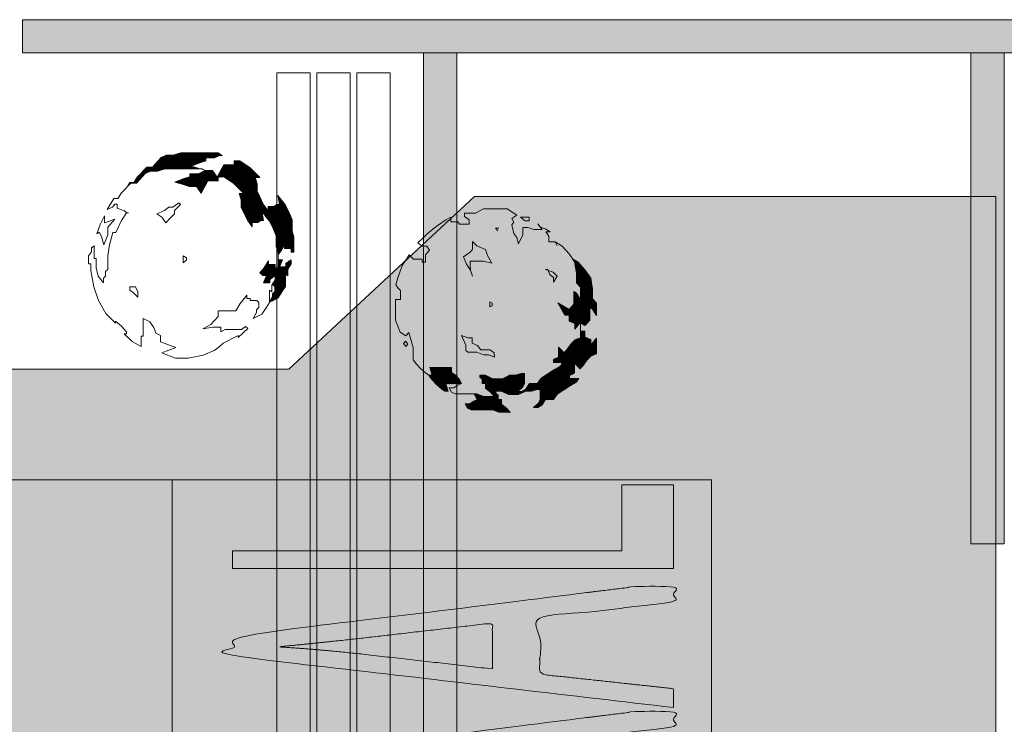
# Model space of a CAD drawing. Header units: millimetres. Extents: x -117530 to 51532, y -61772 to 24900.
# Tile 143 of 175: x -8176 to -5218, y -31400 to -29282. Entities that reach past the tile are written whole.
import ezdxf

# ---------------------------------------------------------------- set-up
doc = ezdxf.new("R2010")
doc.units = ezdxf.units.MM
doc.header["$LTSCALE"] = 254
for name, color, linetype, lineweight in [('aanzicht-borstwering', 7, 'Continuous', 0), ('HATCH_REACTORS', 7, 'Continuous', 0), ('LAYER21', 7, 'Continuous', 0), ('LAYER52', 7, 'Continuous', 0), ('LAYER90', 7, 'Continuous', 0), ('schaduw', 7, 'Continuous', 0), ('tekst', 7, 'Continuous', 0)]:
    doc.layers.add(name, color=color, linetype=linetype, lineweight=lineweight)
doc.layers.add('drsn-maaiveld', color=7, linetype='Continuous', lineweight=0, true_color=0x0099ff)
pattern_1 = [(45.0000013, (10.607, -10.607), (10.60660195, -10.6066015), [])]

# ---------------------------------------------------------------- blocks, each defined once
blk = doc.blocks.new('Group-1')
at = {"layer": 'aanzicht-borstwering', "linetype": 'Continuous', "lineweight": 0, "true_color": 0xaaaaaa}
h = blk.add_hatch(color=253, dxfattribs=at)
h.paths.add_polyline_path([(-650362, -221133), (-674621, -221133), (-674621, -263892), (-645303, -263892), (-645303, -264151), (-637368, -264151), (-637368, -258372), (-607025, -258372), (-607025, -250519), (-602819, -249646), (-602819, -243075), (-593502, -243075), (-593502, -247765), (-577297, -247765), (-577297, -219924), (-616282, -219924), (-616282, -218954), (-639366, -218954), (-639366, -218810), (-650362, -218810)])
h.paths.add_polyline_path([(-617351, -249684), (-639221, -249684), (-639221, -245479), (-617351, -245479)])
at = {"layer": 'HATCH_REACTORS', "linetype": 'Continuous', "lineweight": 0}
h = blk.add_hatch(dxfattribs=at)
h.set_pattern_fill('ARKEY_normaala_9_1', style=0, pattern_type=2)
h.set_pattern_definition(pattern_1)
h.paths.add_polyline_path([(-593705, -210578), (-592663, -210578), (-592721, -210559), (-592937, -210501), (-592707, -210415), (-592491, -210343), (-592491, -210256), (-592231, -210256), (-592101, -210191), (-592001, -210184), (-592116, -210098), (-593225, -210098), (-593455, -210170), (-593671, -210170), (-593832, -210242), (-594091, -210530), (-594264, -210530), (-594538, -210818), (-594653, -210991), (-594768, -210991), (-594843, -211115), (-594744, -211010), (-594571, -211010), (-594312, -210722), (-594151, -210650), (-594072, -210650), (-593935, -210650), (-593705, -210578)])
h = blk.add_hatch(dxfattribs=at)
h.set_pattern_fill('ARKEY_normaala_9_1', style=0, pattern_type=2)
h.set_pattern_definition(pattern_1)
h.paths.add_polyline_path([(-590808, -211860), (-590578, -212150), (-590477, -212352), (-590376, -212596), (-590376, -212913), (-590319, -213115), (-590319, -213151), (-590256, -213081), (-590127, -212865), (-590127, -212980), (-589925, -212980), (-589925, -213081), (-589839, -213081), (-589839, -212635), (-589896, -212433), (-589896, -212116), (-589997, -211872), (-590098, -211670), (-590328, -211380), (-590271, -211656), (-590357, -211656), (-590443, -211713), (-590616, -211713), (-590616, -211843), (-590760, -211641), (-590861, -211423), (-590947, -211250), (-590947, -211034), (-591005, -210847), (-590861, -210847), (-591163, -210544), (-591468, -210343), (-591641, -210343), (-591641, -210458), (-591943, -210458), (-592145, -210832), (-591948, -210823), (-591643, -211024), (-591341, -211327), (-591485, -211327), (-591427, -211514), (-591427, -211730), (-591240, -212121), (-591096, -212323), (-591096, -212193), (-590923, -212193), (-590837, -212136), (-590767, -212136), (-590808, -211860)])
h = blk.add_hatch(dxfattribs=at)
h.set_pattern_fill('ARKEY_normaala_9_1', style=0, pattern_type=2)
h.set_pattern_definition(pattern_1)
h.paths.add_polyline_path([(-592625, -211312), (-592423, -210938), (-592121, -210938), (-592121, -210823), (-592145, -210832), (-592289, -210631), (-592505, -210631), (-592481, -210664), (-592567, -210664), (-592711, -210736), (-592971, -210736), (-592971, -210823), (-593187, -210895), (-593417, -210981), (-593201, -211039), (-592985, -211111), (-592769, -211111), (-592625, -211312)])
h = blk.add_hatch(dxfattribs=at)
h.set_pattern_fill('ARKEY_normaala_9_1', style=0, pattern_type=2)
h.set_pattern_definition(pattern_1)
h.paths.add_polyline_path([(-590405, -213921), (-590495, -214063), (-590472, -214063), (-590415, -214120), (-590415, -214264), (-590487, -214336), (-590487, -214423), (-590578, -214591), (-590328, -214466), (-590199, -214279), (-590098, -214120), (-590098, -213744), (-590026, -213801), (-590026, -213600), (-589925, -213441), (-589925, -213312), (-590083, -213427), (-590083, -213528), (-590271, -213528), (-590184, -213312), (-590299, -213312), (-590319, -213292), (-590319, -213561), (-590405, -213561), (-590405, -213460), (-590607, -213460), (-590607, -213345), (-590736, -213561), (-590866, -213705), (-590779, -213792), (-590664, -213792), (-590751, -214008), (-590563, -214008), (-590563, -213907), (-590405, -213792), (-590405, -213921)])
h = blk.add_hatch(dxfattribs=at)
h.set_pattern_fill('ARKEY_normaala_9_1', style=0, pattern_type=2)
h.set_pattern_definition(pattern_1)
h.paths.add_polyline_path([(-581230, -214135), (-581345, -214005), (-581345, -213717), (-581410, -213373), (-581474, -213282), (-581297, -213388), (-581095, -213619), (-580923, -213864), (-580865, -214197), (-580865, -214485), (-580750, -214615), (-580750, -214989), (-580807, -214903), (-580865, -214802), (-580951, -214744), (-580951, -215133), (-581095, -215292), (-581230, -215210), (-581230, -215085), (-581230, -215186), (-581403, -215385), (-581403, -215229), (-581575, -215157), (-581575, -214984), (-581705, -214984), (-581907, -214610), (-581575, -214812), (-581431, -214653), (-581431, -214495), (-581431, -214264), (-581345, -214322), (-581287, -214423), (-581230, -214509), (-581230, -214336), (-581230, -214135)])
h = blk.add_hatch(dxfattribs=at)
h.set_pattern_fill('ARKEY_normaala_9_1', style=0, pattern_type=2)
h.set_pattern_definition(pattern_1)
h.paths.add_polyline_path([(-581719, -216110), (-581619, -215995), (-581518, -215851), (-581388, -215719), (-581230, -215661), (-581225, -215464), (-581095, -215464), (-581095, -215637), (-580923, -215709), (-580923, -215882), (-580750, -215666), (-580750, -216141), (-580908, -216199), (-581038, -216331), (-581139, -216475), (-581239, -216590), (-581340, -216489), (-581412, -216417), (-581412, -216576), (-581412, -216720), (-581556, -216792), (-581556, -216878), (-581412, -216878), (-581283, -216878), (-581355, -216993), (-581527, -217094), (-581729, -217224), (-581931, -217353), (-582046, -217512), (-582279, -217512), (-582394, -217684), (-582509, -217756), (-582639, -217756), (-582495, -217627), (-582437, -217512), (-582437, -217209), (-582542, -217215), (-582711, -217267), (-582883, -217267), (-583099, -217368), (-583275, -217368), (-583387, -217368), (-583603, -217267), (-583776, -217267), (-583776, -217324), (-583704, -217382), (-583704, -217512), (-583603, -217512), (-583603, -217656), (-583445, -217785), (-583344, -217900), (-583685, -217892), (-583863, -217828), (-584511, -217828), (-584626, -217771), (-584700, -217641), (-584554, -217641), (-584453, -217569), (-584323, -217512), (-584425, -217348), (-584343, -217348), (-584141, -217420), (-583824, -217420), (-583925, -217305), (-584083, -217176), (-584083, -217032), (-584184, -217032), (-584184, -216902), (-584256, -216844), (-584256, -216787), (-584112, -216787), (-583867, -216888), (-583565, -216888), (-583363, -216787), (-583191, -216787), (-583003, -216729), (-582917, -216729), (-582917, -217032), (-582975, -217147), (-583119, -217276), (-582989, -217276), (-582874, -217204), (-582759, -217032), (-582526, -217032), (-582411, -216873), (-582209, -216744), (-582007, -216614), (-581835, -216513), (-581763, -216398), (-582036, -216398), (-582036, -216312), (-581892, -216240), (-581892, -215937), (-581820, -216009), (-581719, -216110)])
h = blk.add_hatch(dxfattribs=at)
h.set_pattern_fill('ARKEY_normaala_9_1', style=0, pattern_type=2)
h.set_pattern_definition(pattern_1)
h.paths.add_polyline_path([(-585756, -216556), (-585106, -216556), (-585106, -216700), (-584991, -216772), (-584875, -216902), (-584803, -217032), (-584815, -217036), (-585273, -217045), (-585204, -217267), (-585305, -217267), (-585406, -217195), (-585564, -217051), (-585679, -216936), (-585780, -216806), (-585785, -216787), (-585684, -216787), (-585756, -216556)])
at = {"layer": 'schaduw', "linetype": 'Continuous', "lineweight": 0, "true_color": 0x000000}
blk.add_hatch(color=178, dxfattribs=at).paths.add_polyline_path([(-577297, -247765), (-568747, -239978), (-568747, -211418), (-584415, -211418), (-589992, -216600), (-611343, -216600), (-611343, -215198), (-633778, -215198), (-633778, -214046), (-638693, -214046), (-638693, -211418), (-665837, -211418), (-674621, -221133), (-650362, -221133), (-650362, -218810), (-639366, -218810), (-639366, -218954), (-616282, -218954), (-616282, -219924), (-577297, -219924)])
at = {"layer": 'aanzicht-borstwering', "color": 17, "lineweight": 0, "elevation": -28800}
blk.add_lwpolyline([(-650362, -221133), (-674621, -221133), (-674621, -263892), (-645303, -263892), (-645303, -264151), (-637368, -264151), (-637368, -258372), (-607025, -258372), (-607025, -250519), (-602819, -249646), (-602819, -243075), (-593502, -243075), (-593502, -247765), (-577297, -247765), (-577297, -219924), (-616282, -219924), (-616282, -218954), (-639366, -218954), (-639366, -218810), (-650362, -218810)], close=True, dxfattribs=at)
at = {"layer": 'HATCH_REACTORS', "color": 17, "lineweight": 0, "flags": 128}
for points in [[(-593705, -210578), (-592663, -210578), (-592721, -210559), (-592937, -210501), (-592707, -210415), (-592491, -210343), (-592491, -210256), (-592231, -210256), (-592101, -210191), (-592001, -210184), (-592116, -210098), (-593225, -210098), (-593455, -210170), (-593671, -210170), (-593832, -210242), (-594091, -210530), (-594264, -210530), (-594538, -210818), (-594653, -210991), (-594768, -210991), (-594843, -211115), (-594744, -211010), (-594571, -211010), (-594312, -210722), (-594151, -210650), (-594072, -210650), (-593935, -210650), (-593705, -210578)], [(-590808, -211860), (-590578, -212150), (-590477, -212352), (-590376, -212596), (-590376, -212913), (-590319, -213115), (-590319, -213151), (-590256, -213081), (-590127, -212865), (-590127, -212980), (-589925, -212980), (-589925, -213081), (-589839, -213081), (-589839, -212635), (-589896, -212433), (-589896, -212116), (-589997, -211872), (-590098, -211670), (-590328, -211380), (-590271, -211656), (-590357, -211656), (-590443, -211713), (-590616, -211713), (-590616, -211843), (-590760, -211641), (-590861, -211423), (-590947, -211250), (-590947, -211034), (-591005, -210847), (-590861, -210847), (-591163, -210544), (-591468, -210343), (-591641, -210343), (-591641, -210458), (-591943, -210458), (-592145, -210832), (-591948, -210823), (-591643, -211024), (-591341, -211327), (-591485, -211327), (-591427, -211514), (-591427, -211730), (-591240, -212121), (-591096, -212323), (-591096, -212193), (-590923, -212193), (-590837, -212136), (-590767, -212136), (-590808, -211860)], [(-592625, -211312), (-592423, -210938), (-592121, -210938), (-592121, -210823), (-592145, -210832), (-592289, -210631), (-592505, -210631), (-592481, -210664), (-592567, -210664), (-592711, -210736), (-592971, -210736), (-592971, -210823), (-593187, -210895), (-593417, -210981), (-593201, -211039), (-592985, -211111), (-592769, -211111), (-592625, -211312)], [(-590405, -213921), (-590495, -214063), (-590472, -214063), (-590415, -214120), (-590415, -214264), (-590487, -214336), (-590487, -214423), (-590578, -214591), (-590328, -214466), (-590199, -214279), (-590098, -214120), (-590098, -213744), (-590026, -213801), (-590026, -213600), (-589925, -213441), (-589925, -213312), (-590083, -213427), (-590083, -213528), (-590271, -213528), (-590184, -213312), (-590299, -213312), (-590319, -213292), (-590319, -213561), (-590405, -213561), (-590405, -213460), (-590607, -213460), (-590607, -213345), (-590736, -213561), (-590866, -213705), (-590779, -213792), (-590664, -213792), (-590751, -214008), (-590563, -214008), (-590563, -213907), (-590405, -213792), (-590405, -213921)], [(-581230, -214135), (-581345, -214005), (-581345, -213717), (-581410, -213373), (-581474, -213282), (-581297, -213388), (-581095, -213619), (-580923, -213864), (-580865, -214197), (-580865, -214485), (-580750, -214615), (-580750, -214989), (-580807, -214903), (-580865, -214802), (-580951, -214744), (-580951, -215133), (-581095, -215292), (-581230, -215210), (-581230, -215085), (-581230, -215186), (-581403, -215385), (-581403, -215229), (-581575, -215157), (-581575, -214984), (-581705, -214984), (-581907, -214610), (-581575, -214812), (-581431, -214653), (-581431, -214495), (-581431, -214264), (-581345, -214322), (-581287, -214423), (-581230, -214509), (-581230, -214336), (-581230, -214135)], [(-581719, -216110), (-581619, -215995), (-581518, -215851), (-581388, -215719), (-581230, -215661), (-581225, -215464), (-581095, -215464), (-581095, -215637), (-580923, -215709), (-580923, -215882), (-580750, -215666), (-580750, -216141), (-580908, -216199), (-581038, -216331), (-581139, -216475), (-581239, -216590), (-581340, -216489), (-581412, -216417), (-581412, -216576), (-581412, -216720), (-581556, -216792), (-581556, -216878), (-581412, -216878), (-581283, -216878), (-581355, -216993), (-581527, -217094), (-581729, -217224), (-581931, -217353), (-582046, -217512), (-582279, -217512), (-582394, -217684), (-582509, -217756), (-582639, -217756), (-582495, -217627), (-582437, -217512), (-582437, -217209), (-582542, -217215), (-582711, -217267), (-582883, -217267), (-583099, -217368), (-583275, -217368), (-583387, -217368), (-583603, -217267), (-583776, -217267), (-583776, -217324), (-583704, -217382), (-583704, -217512), (-583603, -217512), (-583603, -217656), (-583445, -217785), (-583344, -217900), (-583685, -217892), (-583863, -217828), (-584511, -217828), (-584626, -217771), (-584700, -217641), (-584554, -217641), (-584453, -217569), (-584323, -217512), (-584425, -217348), (-584343, -217348), (-584141, -217420), (-583824, -217420), (-583925, -217305), (-584083, -217176), (-584083, -217032), (-584184, -217032), (-584184, -216902), (-584256, -216844), (-584256, -216787), (-584112, -216787), (-583867, -216888), (-583565, -216888), (-583363, -216787), (-583191, -216787), (-583003, -216729), (-582917, -216729), (-582917, -217032), (-582975, -217147), (-583119, -217276), (-582989, -217276), (-582874, -217204), (-582759, -217032), (-582526, -217032), (-582411, -216873), (-582209, -216744), (-582007, -216614), (-581835, -216513), (-581763, -216398), (-582036, -216398), (-582036, -216312), (-581892, -216240), (-581892, -215937), (-581820, -216009), (-581719, -216110)], [(-585756, -216556), (-585106, -216556), (-585106, -216700), (-584991, -216772), (-584875, -216902), (-584803, -217032), (-584815, -217036), (-585273, -217045), (-585204, -217267), (-585305, -217267), (-585406, -217195), (-585564, -217051), (-585679, -216936), (-585780, -216806), (-585785, -216787), (-585684, -216787), (-585756, -216556)]]:
    blk.add_lwpolyline(points, close=True, dxfattribs=at)
at = {"layer": 'LAYER21', "color": 17, "linetype": 'Continuous', "lineweight": 0}
blk.add_line((-586649, -215488, -28800), (-586793, -215128, -28800), dxfattribs=at)
at = {"layer": 'LAYER21', "color": 17, "linetype": 'Continuous', "lineweight": 0, "flags": 128}
for points in [[(-593806, -216112), (-593403, -216271), (-593014, -216271), (-592567, -216184), (-592236, -216040), (-592236, -216040), (-592092, -215940), (-591963, -215824), (-591514, -215594), (-591514, -215652), (-591226, -215378), (-591298, -215320), (-591413, -215407), (-591905, -215407), (-592035, -215479), (-592035, -215335), (-592279, -215335), (-592582, -215392), (-592337, -215263), (-592121, -215018), (-592121, -214845), (-591586, -214845), (-591456, -214629), (-591255, -214382), (-591255, -214483), (-591154, -214483), (-591154, -214543), (-590952, -214543), (-590895, -214600), (-590895, -214744), (-590967, -214816), (-590967, -214903), (-591067, -215076), (-590808, -214946), (-590679, -214759), (-590578, -214600), (-590578, -214224), (-590506, -214281), (-590506, -214080), (-590405, -213921), (-590405, -213792), (-590563, -213907), (-590563, -214008), (-590751, -214008), (-590664, -213792), (-590779, -213792), (-590866, -213705), (-590736, -213561), (-590607, -213345), (-590607, -213460), (-590405, -213460), (-590405, -213561), (-590319, -213561), (-590319, -213115), (-590376, -212913), (-590376, -212841), (-590376, -212596), (-590477, -212352), (-590578, -212150), (-590808, -211860), (-590751, -212136), (-590837, -212136), (-590923, -212193), (-591096, -212193), (-591096, -212323), (-591240, -212121), (-591427, -211730), (-591427, -211514), (-591485, -211327), (-591341, -211327), (-591643, -211024), (-591948, -210823), (-592121, -210823), (-592121, -210938), (-592423, -210938), (-592625, -211312), (-592769, -211111), (-592985, -211111), (-593201, -211039), (-593417, -210981), (-593187, -210895), (-592971, -210823), (-592971, -210736), (-592711, -210736), (-592567, -210664), (-592481, -210664), (-592596, -210578), (-593705, -210578), (-593935, -210650), (-594151, -210650), (-594312, -210722), (-594571, -211010), (-594744, -211010), (-595018, -211298), (-595133, -211471), (-595248, -211471), (-595450, -211802), (-595291, -211730), (-595219, -211644), (-595147, -211644), (-595147, -211759), (-594931, -211845), (-594874, -211903)], [(-593691, -212208), (-593561, -212064), (-593431, -211932), (-593431, -211831), (-593244, -211658), (-593302, -211600), (-593475, -211730), (-593604, -211730), (-593734, -211831), (-593964, -211932), (-593806, -212032), (-593691, -212208)], [(-586793, -215128), (-586793, -214509), (-586635, -214509), (-586635, -214236), (-586707, -214164), (-586779, -214063), (-586721, -213861), (-586663, -213688), (-586591, -213487), (-586476, -213326), (-586375, -213168), (-586246, -213297), (-585987, -213297), (-585987, -213384), (-585886, -213384), (-585886, -213168), (-585771, -213024), (-585843, -212908), (-585987, -212908), (-586116, -212808), (-585972, -212664), (-585843, -212548), (-585670, -212390), (-585511, -212275), (-585281, -212116), (-585123, -212030), (-585123, -212174), (-584919, -212174), (-584861, -212246), (-584573, -212246), (-584573, -212116), (-584717, -212016), (-584717, -211915), (-584386, -211915), (-584141, -211785), (-583435, -211785), (-583147, -211972)], [(-594816, -211903), (-594874, -211903), (-595018, -212136), (-595191, -212496), (-595277, -212496), (-595378, -212870), (-595435, -213201), (-595435, -213604), (-595507, -213662), (-595507, -213806), (-595565, -213864), (-595565, -214008), (-595723, -213806), (-595781, -213561), (-595781, -213273), (-595839, -213273), (-595839, -213273), (-595839, -212899), (-595925, -212956), (-595925, -213072), (-596011, -213201), (-596011, -213432), (-595939, -213432), (-595939, -213633), (-595939, -213633), (-595853, -214123), (-595709, -214543), (-595493, -214932), (-595205, -215220), (-595205, -215162), (-595018, -215306), (-594874, -215479), (-594874, -215536), (-594946, -215536), (-594946, -215536), (-594701, -215767), (-594427, -215925), (-594427, -215608), (-594370, -215608), (-594370, -215076), (-594166, -215176), (-594051, -215349), (-593993, -215522), (-593849, -215594), (-593849, -215781), (-593388, -215954), (-593806, -216112)], [(-595551, -212870), (-595435, -212568), (-595435, -212337), (-595219, -212092), (-595536, -212208), (-595536, -211989), (-595666, -212251), (-595767, -212539), (-595695, -212481), (-595623, -212611), (-595551, -212870)], [(-583147, -211972), (-583291, -212073), (-583234, -212188), (-583291, -212260), (-583234, -212520), (-583147, -212649), (-583090, -212836), (-582960, -212563), (-582960, -212347), (-582816, -212347), (-582627, -212404), (-582382, -212404), (-582511, -212232), (-582441, -212326), (-582267, -212390), (-582137, -212476), (-582267, -212476), (-582180, -212606), (-582180, -212779), (-581993, -212779), (-581935, -212894), (-581993, -212779), (-581777, -212908), (-581575, -213139), (-581403, -213384), (-581345, -213717), (-581345, -214005), (-581230, -214135), (-581230, -214509), (-581287, -214423), (-581345, -214322), (-581431, -214264), (-581431, -214653), (-581575, -214812), (-581907, -214610), (-581705, -214984), (-581575, -214984), (-581575, -215157), (-581403, -215229), (-581403, -215402), (-581230, -215186), (-581230, -215085), (-581230, -215661), (-581388, -215719), (-581518, -215851), (-581619, -215995), (-581719, -216110), (-581820, -216009), (-581892, -215937), (-581892, -216240), (-582036, -216312), (-582036, -216398), (-581763, -216398), (-581835, -216513), (-582007, -216614), (-582411, -216873), (-582526, -217032), (-582759, -217032), (-582874, -217204), (-582989, -217276), (-583119, -217276), (-582975, -217147), (-582917, -217032), (-582917, -216729), (-583003, -216729), (-583191, -216787), (-583363, -216787), (-583565, -216888), (-583867, -216888), (-584083, -216787), (-584256, -216787), (-584256, -216844), (-584184, -216902), (-584184, -217032), (-584083, -217032), (-584083, -217176), (-583925, -217305), (-583824, -217420), (-584141, -217420), (-584343, -217348), (-584991, -217348), (-585106, -217291), (-585180, -217161), (-585034, -217161), (-584933, -217089), (-584803, -217032), (-584875, -216902), (-584991, -216772), (-585106, -216700), (-585106, -216556), (-585756, -216556), (-585684, -216787), (-585785, -216787), (-585886, -216715), (-586044, -216571), (-586159, -216456), (-586260, -216326), (-586260, -215952), (-586390, -215503), (-586476, -215604), (-586649, -215488)], [(-583032, -212030), (-582903, -212030), (-582903, -212030), (-582773, -212030), (-582773, -212145), (-582888, -212145), (-583032, -212030)], [(-583709, -212448), (-583781, -212361), (-583680, -212361), (-583680, -212361)], [(-584472, -213804), (-584530, -213631), (-584659, -213444), (-584746, -213225), (-584544, -213081), (-584472, -213009), (-584472, -212764), (-584343, -212894), (-584083, -213009), (-584026, -213182), (-583896, -213415), (-584141, -213355), (-584544, -213355), (-584544, -213472), (-584530, -213631)], [(-593172, -213201), (-593172, -213403), (-593071, -213331), (-593071, -213259), (-593172, -213201)], [(-582036, -213991), (-582036, -213847), (-582151, -213760), (-582209, -213602), (-582281, -213602), (-582051, -213688), (-581935, -213804), (-582036, -213991)], [(-594600, -214123), (-594773, -214123), (-594773, -214224), (-594672, -214296), (-594528, -214440), (-594528, -214281), (-594600, -214123)], [(-583954, -214725), (-583954, -214581), (-583882, -214617), (-583882, -214696), (-583954, -214725)], [(-583810, -216240), (-583983, -216168), (-584141, -216168), (-584343, -216096), (-584616, -216096), (-584674, -216038), (-584674, -215880), (-584803, -215589), (-584616, -215661), (-584487, -215661), (-584487, -215820), (-584328, -215894), (-584227, -216024), (-583939, -216024), (-583824, -216110), (-583810, -216240)], [(-586476, -215923), (-586548, -215834), (-586491, -215762), (-586419, -215851), (-586476, -215923)]]:
    blk.add_lwpolyline(points, dxfattribs=at)
at = {"layer": 'LAYER52', "color": 17, "linetype": 'Continuous', "lineweight": 0}
blk.add_line((-593502, -243075, -28800), (-593502, -219924, -28800), dxfattribs=at)
at = {"layer": 'LAYER90', "color": 17, "linetype": 'Continuous', "lineweight": 0, "flags": 128}
for points in [[(-591240, -211773), (-591111, -211773), (-591183, -211658), (-591240, -211773)], [(-581259, -214898), (-581259, -214812), (-581259, -214725), (-581259, -214812), (-581201, -214812), (-581259, -214898)]]:
    blk.add_lwpolyline(points, dxfattribs=at)
at = {"layer": 'schaduw', "color": 17, "lineweight": 0, "flags": 128}
blk.add_lwpolyline([(-577297, -247765), (-568747, -239978), (-568747, -211418), (-584415, -211418), (-589992, -216600), (-611343, -216600), (-611343, -215198), (-633778, -215198), (-633778, -214046), (-638693, -214046), (-638693, -211418), (-665837, -211418), (-674621, -221133), (-650362, -221133), (-650362, -218810), (-639366, -218810), (-639366, -218954), (-616282, -218954), (-616282, -219924), (-577297, -219924)], close=True, dxfattribs=at)
blk = doc.blocks.new('Group-4-1')
at = {"layer": 'tekst', "linetype": 'Continuous', "lineweight": 0}
blk.add_hatch(color=7, dxfattribs=at).paths.add_polyline_path([(-578438, -222594), (-591683, -222594), (-591683, -222058), (-579992, -222058), (-579992, -220076), (-578438, -220076)])
h = blk.add_hatch(color=7, dxfattribs=at)
h.paths.add_polyline_path([(-578438, -226771), (-591683, -225223), (-591683, -224637), (-578438, -222994), (-578438, -223602), (-582452, -224068), (-582452, -225767), (-578438, -226204)])
h.paths.add_polyline_path([(-583877, -225610), (-583877, -224235), (-587548, -224657), (-587600, -224662), (-587652, -224668), (-587704, -224674), (-587755, -224680), (-587806, -224686), (-587857, -224691), (-587907, -224697), (-587957, -224703), (-588007, -224708), (-588057, -224714), (-588106, -224719), (-588155, -224724), (-588204, -224730), (-588253, -224735), (-588301, -224740), (-588349, -224746), (-588396, -224751), (-588444, -224756), (-588491, -224761), (-588538, -224766), (-588584, -224771), (-588630, -224776), (-588676, -224781), (-588722, -224786), (-588767, -224791), (-588812, -224796), (-588857, -224800), (-588902, -224805), (-588946, -224810), (-588990, -224814), (-589033, -224819), (-589077, -224824), (-589120, -224828), (-589163, -224832), (-589205, -224837), (-589247, -224841), (-589289, -224846), (-589331, -224850), (-589372, -224854), (-589413, -224858), (-589454, -224862), (-589495, -224866), (-589535, -224871), (-589575, -224875), (-589615, -224878), (-589654, -224882), (-589693, -224886), (-589732, -224890), (-589770, -224894), (-589809, -224898), (-589847, -224901), (-589884, -224905), (-589922, -224909), (-589959, -224912), (-589996, -224916), (-590032, -224919), (-590068, -224923), (-590104, -224926), (-590140, -224929), (-590176, -224933), (-590211, -224936), (-590245, -224939), (-590280, -224942), (-590314, -224945), (-590274, -224948), (-590233, -224951), (-590193, -224953), (-590153, -224956), (-590112, -224959), (-590072, -224962), (-590032, -224964), (-589992, -224967), (-589951, -224970), (-589911, -224973), (-589871, -224976), (-589831, -224979), (-589790, -224982), (-589750, -224985), (-589710, -224988), (-589670, -224991), (-589630, -224994), (-589590, -224997), (-589550, -225000), (-589510, -225003), (-589469, -225006), (-589429, -225009), (-589389, -225013), (-589349, -225016), (-589309, -225019), (-589270, -225022), (-589230, -225026), (-589190, -225029), (-589150, -225032), (-589110, -225036), (-589070, -225039), (-589030, -225043), (-588990, -225046), (-588950, -225050), (-588911, -225053), (-588871, -225057), (-588831, -225060), (-588791, -225064), (-588752, -225068), (-588712, -225071), (-588672, -225075), (-588633, -225079), (-588593, -225083), (-588553, -225086), (-588514, -225090), (-588474, -225094), (-588434, -225098), (-588395, -225102), (-588355, -225106), (-588316, -225110), (-588276, -225114), (-588237, -225118), (-588197, -225122), (-588158, -225126), (-588118, -225130), (-588079, -225134), (-588039, -225138), (-588000, -225142), (-587961, -225147), (-587921, -225151), (-587882, -225155), (-587843, -225159), (-587803, -225164), (-587764, -225168)])
h = blk.add_hatch(color=7, dxfattribs=at)
h.paths.add_polyline_path([(-578438, -230528), (-591683, -228981), (-591683, -228394), (-578438, -226751), (-578438, -227359), (-582452, -227825), (-582452, -229524), (-578438, -229962)])
h.paths.add_polyline_path([(-583877, -229367), (-583877, -227993), (-587548, -228414), (-587600, -228420), (-587652, -228426), (-587704, -228431), (-587755, -228437), (-587806, -228443), (-587857, -228449), (-587907, -228454), (-587957, -228460), (-588007, -228465), (-588057, -228471), (-588106, -228476), (-588155, -228482), (-588204, -228487), (-588253, -228492), (-588301, -228498), (-588349, -228503), (-588396, -228508), (-588444, -228513), (-588491, -228518), (-588538, -228524), (-588584, -228529), (-588630, -228534), (-588676, -228538), (-588722, -228543), (-588767, -228548), (-588812, -228553), (-588857, -228558), (-588902, -228562), (-588946, -228567), (-588990, -228572), (-589033, -228576), (-589077, -228581), (-589120, -228585), (-589163, -228590), (-589205, -228594), (-589247, -228599), (-589289, -228603), (-589331, -228607), (-589372, -228611), (-589413, -228616), (-589454, -228620), (-589495, -228624), (-589535, -228628), (-589575, -228632), (-589615, -228636), (-589654, -228640), (-589693, -228644), (-589732, -228647), (-589770, -228651), (-589809, -228655), (-589847, -228659), (-589884, -228662), (-589922, -228666), (-589959, -228670), (-589996, -228673), (-590032, -228677), (-590068, -228680), (-590104, -228683), (-590140, -228687), (-590176, -228690), (-590211, -228693), (-590245, -228696), (-590280, -228700), (-590314, -228703), (-590274, -228705), (-590233, -228708), (-590193, -228711), (-590153, -228713), (-590112, -228716), (-590072, -228719), (-590032, -228722), (-589992, -228724), (-589951, -228727), (-589911, -228730), (-589871, -228733), (-589831, -228736), (-589790, -228739), (-589750, -228742), (-589710, -228745), (-589670, -228748), (-589630, -228751), (-589590, -228754), (-589550, -228757), (-589510, -228760), (-589469, -228763), (-589429, -228767), (-589389, -228770), (-589349, -228773), (-589309, -228776), (-589270, -228780), (-589230, -228783), (-589190, -228786), (-589150, -228790), (-589110, -228793), (-589070, -228797), (-589030, -228800), (-588990, -228804), (-588950, -228807), (-588911, -228811), (-588871, -228814), (-588831, -228818), (-588791, -228821), (-588752, -228825), (-588712, -228829), (-588672, -228832), (-588633, -228836), (-588593, -228840), (-588553, -228844), (-588514, -228848), (-588474, -228851), (-588434, -228855), (-588395, -228859), (-588355, -228863), (-588316, -228867), (-588276, -228871), (-588237, -228875), (-588197, -228879), (-588158, -228883), (-588118, -228887), (-588079, -228891), (-588039, -228896), (-588000, -228900), (-587961, -228904), (-587921, -228908), (-587882, -228912), (-587843, -228917), (-587803, -228921), (-587764, -228925)])
at = {"layer": 'tekst', "color": 2, "linetype": 'Continuous', "lineweight": 0, "elevation": -28800}
blk.add_lwpolyline([(-578438, -222594), (-591683, -222594), (-591683, -222058), (-579992, -222058), (-579992, -220076), (-578438, -220076)], close=True, dxfattribs=at)
at = {"layer": 'tekst', "color": 2, "linetype": 'Continuous', "lineweight": 0}
for points in [[(-578438, -226771, -28800), (-591683, -225223, -28800), (-591683, -224637, -28800), (-578438, -222994, -28800), (-578438, -223602, -28800), (-582452, -224068, -28800), (-582452, -225767, -28800), (-578438, -226204, -28800), (-578438, -226771, -28800)], [(-578438, -230528, -28800), (-591683, -228981, -28800), (-591683, -228394, -28800), (-578438, -226751, -28800), (-578438, -227359, -28800), (-582452, -227825, -28800), (-582452, -229524, -28800), (-578438, -229962, -28800), (-578438, -230528, -28800)]]:
    blk.add_open_spline(points, degree=1, dxfattribs=at)
blk.add_open_spline([(-583877, -225610, -28800), (-583877, -224923, -28800), (-583877, -224235, -28800), (-585712, -224446, -28800), (-587548, -224657, -28800), (-589223, -224846, -28800), (-590314, -224945, -28800), (-589021, -225029, -28800), (-587764, -225168, -28800), (-585820, -225389, -28800), (-583877, -225610, -28800)], degree=2, knots=[0, 0, 0, 1, 1, 2, 2, 3, 3, 4, 4, 5, 5, 5], dxfattribs=at)
blk = doc.blocks.new('Group-7-1')
at = {"layer": 'tekst', "color": 2}
blk.add_blockref('Group-4-1', (0, 0), dxfattribs=at)

msp = doc.modelspace()

# ---------------------------------------------------------------- hatches: boundary and pattern name
at = {"layer": 'HATCH_REACTORS', "linetype": 'Continuous', "lineweight": 0}
for points in [[(-2758.2, -29382.1), (-8168.2, -29382.1), (-8168.2, -29282.1), (-2758.2, -29282.1)], [(-6963.2, -29382.1), (-6963.2, -33302.1), (-6863.2, -33302.1), (-6863.2, -29382.1)], [(-5318.2, -29382.1), (-5318.2, -30857.1), (-5218.2, -30857.1), (-5218.2, -29382.1)]]:
    msp.add_hatch(color=7, dxfattribs=at).paths.add_polyline_path(points)

# ---------------------------------------------------------------- linework, layer by layer
at = {"layer": 'HATCH_REACTORS', "color": 2, "lineweight": 0, "flags": 128}
for points in [[(-2758.2, -29382.1), (-8168.2, -29382.1), (-8168.2, -29282.1), (-2758.2, -29282.1)], [(-6963.2, -29382.1), (-6963.2, -33302.1), (-6863.2, -33302.1), (-6863.2, -29382.1)], [(-5318.2, -29382.1), (-5318.2, -30857.1), (-5218.2, -30857.1), (-5218.2, -29382.1)]]:
    msp.add_lwpolyline(points, close=True, dxfattribs=at)
at = {"layer": 'LAYER21', "color": 2, "linetype": 'Continuous', "lineweight": 0, "flags": 128}
for points in [[(-7403.2, -33082.1), (-7403.2, -29442.1), (-7303.2, -29442.1), (-7303.2, -33082.1), (-7403.2, -33082.1)], [(-7283.2, -33082.1), (-7283.2, -29442.1), (-7183.2, -29442.1), (-7183.2, -33082.1), (-7283.2, -33082.1)], [(-7163.2, -33082.1), (-7163.2, -29442.1), (-7063.2, -29442.1), (-7063.2, -33082.1), (-7163.2, -33082.1)]]:
    msp.add_lwpolyline(points, dxfattribs=at)

# ---------------------------------------------------------------- block references
at = {"layer": 'drsn-maaiveld', "color": 7, "xscale": 0.1, "yscale": 0.1, "zscale": 0.1}
for name in ['Group-1', 'Group-7-1']:
    msp.add_blockref(name, (51631.8, -8672.1, -6000), dxfattribs=at)

doc.saveas('drawing.dxf')
